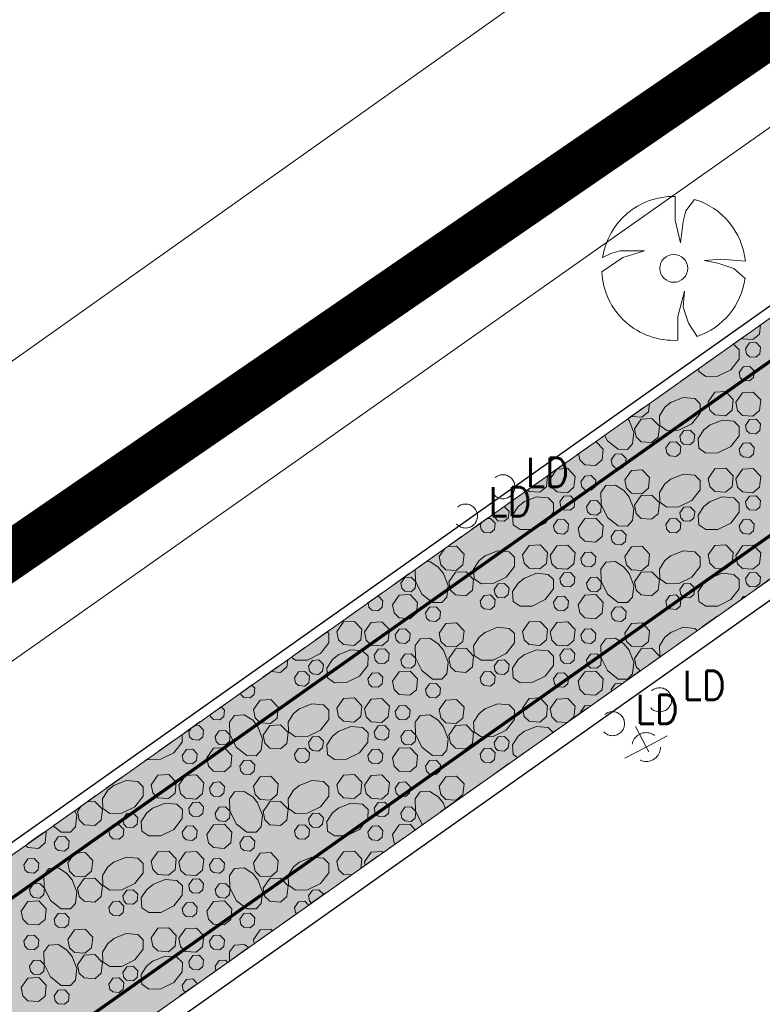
# Model space of a CAD drawing. Header units: metres. Extents: x 148425 to 149111, y 486065 to 486671.
# Tile 57 of 81: x 148748 to 148771, y 486480 to 486511. Entities that reach past the tile are written whole.
import ezdxf

# ---------------------------------------------------------------- set-up
doc = ezdxf.new("R2010")
doc.units = ezdxf.units.M
doc.header["$MEASUREMENT"] = 0
doc.linetypes.add('1-3 (0.10)', pattern=[4, 1, -3])
doc.linetypes.add('DGN Style 2', pattern=[1, 0.6, -0.4])
for name, color, linetype, lineweight in [('BWR-best-situatie', 2, 'Continuous', 13), ('BWR-nieuw-belijning-1-3 streep dik 100', 51, '1-3 (0.10)', 0), ('BWR-verw-drain ø 80', 60, 'drainagew', 30), ('BWR-verw-situatie', 214, 'DGN Style 2', 13), ('TOP-L-topo objecten punt', 7, 'Continuous', 0), ('TOP-L-topo objecten vlak', 7, 'Continuous', 0), ('WVB-alg-onderhoek', 7, 'Continuous', 30), ('WVB-alg-werkgrens', 6, 'Continuous', 53), ('WVB-pen-dik 013', 1, 'Continuous', 0), ('WVB-raster-20%', 254, 'Continuous', 30)]:
    doc.layers.add(name, color=color, linetype=linetype, lineweight=lineweight)
doc.styles.add('Style-STANDARD', font='STANDARD.shx')
doc.styles.add('Style-WORKING', font='WORKING.shx')
doc.linetypes.add('drainagew', pattern='A,2.1,["V",Style-WORKING,S=0.700002,R=0,X=-0.228,Y=-0.367],2.9,-0.32,0.02,-0.32,0.4,-0.32,0.05,-0.32', length=6.75)

# ---------------------------------------------------------------- blocks, each defined once
blk = doc.blocks.new('121_1')
at = {"color": 0, "linetype": 'ByBlock', "lineweight": -2}
blk.add_circle((0, 0), 0.25, dxfattribs=at)
at = {"color": 0, "linetype": 'ByBlock', "lineweight": -2, "style": 'Style-STANDARD'}
blk.add_text('LD', height=0.6, dxfattribs=at).set_placement((0.483, 0))
blk = doc.blocks.new('VMAST')
at = {"layer": 'BWR-verw-situatie'}
for p, q in [((0, 0), (0, 0.497)), ((-0.484, 0), (0.466, 0.001)), ((0, 0), (0, -0.503))]:
    blk.add_line(p, q, dxfattribs=at)
blk.add_circle((0, 0), 0.3, dxfattribs=at)
blk = doc.blocks.new('BBOOM')
at = {"layer": 'BWR-best-situatie'}
for p, q in [((0.016, 0.603), (0.016, 0.9)), ((0.016, 0.804), (0.016, 0.871)), ((0.26, 0.861), (0.15, 0.72)), ((0.15, 0.72), (0.116, 0.586)), ((0.083, 0.318), (0.016, 0.603)), ((0.116, 0.586), (0.083, 0.318)), ((-0.9, -0.042), (-0.637, 0.135)), ((-0.787, 0.185), (-0.89, 0.134)), ((-0.67, 0.217), (-0.787, 0.185)), ((-0.368, 0.218), (-0.67, 0.217)), ((-0.637, 0.135), (-0.368, 0.218)), ((0.384, 0.1), (0.586, 0.117)), ((0.551, 0.067), (0.384, 0.1)), ((0.752, 0), (0.551, 0.067)), ((0.586, 0.117), (0.895, 0.092)), ((0.89, -0.121), (0.752, 0)), ((0.133, -0.283), (0.05, -0.603)), ((0.116, -0.484), (0.133, -0.283)), ((0.184, -0.685), (0.116, -0.484)), ((0.05, -0.603), (0.051, -0.899)), ((0.293, -0.851), (0.184, -0.685))]:
    blk.add_line(p, q, dxfattribs=at)
blk.add_circle((0, 0), 0.174, dxfattribs=at)
for start, end in [(88.9495, 171.4867), (5.8447, 73.1614), (182.6375, 273.2485), (289.0687, 352.197)]:
    blk.add_arc((-0.001, 0), 0.9, start, end, dxfattribs=at)

msp = doc.modelspace()

# ---------------------------------------------------------------- hatches: boundary and pattern name
at = {"layer": 'WVB-raster-20%', "linetype": 'Continuous', "lineweight": 0, "extrusion": (0, 0, -1)}
msp.add_hatch(color=256, dxfattribs=at).paths.add_polyline_path([(-148723.258, 486459.625), (-148646.865, 486405.505), (-148624.391, 486389.62), (-148595.939, 486369.446), (-148586.714, 486362.906), (-148578.585, 486357.139), (-148574.733, 486362.601), (-148582.888, 486368.373), (-148585.308, 486370.084), (-148594.025, 486376.245), (-148619.855, 486394.503), (-148643.007, 486410.889), (-148714.113, 486461.228), (-148776.146, 486505.143), (-148779.979, 486499.688)], flags=0)

# ---------------------------------------------------------------- linework, layer by layer
at = {"layer": 'BWR-nieuw-belijning-1-3 streep dik 100', "color": 7, "const_width": 0.1, "flags": 128}
for points in [[(148785.01, 486510.066), (148583.53, 486367.456)], [(148779.339, 486500.595), (148722.617, 486460.531), (148646.224, 486406.411), (148623.75, 486390.526), (148595.297, 486370.351)]]:
    msp.add_lwpolyline(points, dxfattribs=at)
at = {"layer": 'BWR-verw-drain ø 80', "ltscale": 2.5, "flags": 128}
msp.add_lwpolyline([(148881.706, 486571.055), (148858.77, 486554.809), (148806.123, 486517.537), (148596.266, 486369.117)], dxfattribs=at)
at = {"layer": 'BWR-verw-drain ø 80', "linetype": 'drainagew', "ltscale": 2.5, "flags": 128}
msp.add_lwpolyline([(148591.935, 486375.24), (148606.478, 486385.525), (148659.79, 486423.23), (148687.475, 486442.81), (148740.134, 486480.053), (148771.197, 486502.022), (148807.002, 486527.345), (148824.546, 486539.759), (148843.43, 486553.135)], dxfattribs=at)
at = {"layer": 'BWR-verw-situatie', "flags": 128}
for points in [[(148776.146, 486505.143), (148714.113, 486461.228), (148663.164, 486425.159)], [(148595.939, 486369.446), (148624.391, 486389.62), (148646.865, 486405.505), (148723.258, 486459.625), (148779.979, 486499.688)]]:
    msp.add_lwpolyline(points, dxfattribs=at)
at = {"layer": 'TOP-L-topo objecten vlak', "color": 7, "linetype": 'Continuous', "lineweight": 0, "flags": 128}
for points in [[(148808.272, 486543.416), (148781.696, 486524.539), (148740.065, 486495.026), (148695.93, 486463.726), (148688.987, 486458.204), (148678.78, 486451.696), (148659.567, 486437.881), (148652.232, 486434.847), (148640.339, 486430.207), (148639.211, 486429.699), (148638.14, 486429.079), (148637.138, 486428.355), (148636.265, 486427.653), (148629.458, 486422.182), (148606.778, 486406.455), (148606.453, 486406.208), (148606.15, 486405.935), (148605.871, 486405.637), (148605.619, 486405.316), (148605.394, 486404.975), (148605.2, 486404.616), (148605.036, 486404.242), (148604.732, 486403.457), (148602.223, 486396.973)], [(148561.572, 486359.011), (148606.959, 486391.275), (148607.131, 486391.41), (148607.29, 486391.56), (148607.434, 486391.725), (148607.561, 486391.903), (148607.671, 486392.092), (148607.763, 486392.29), (148608.4, 486393.852), (148611.373, 486401.149), (148636.681, 486419.076), (148642.66, 486423.588), (148663.562, 486431.459), (148707.941, 486463.068), (148772.716, 486508.666), (148817.273, 486540.292)]]:
    msp.add_lwpolyline(points, dxfattribs=at)
at = {"layer": 'WVB-alg-onderhoek', "lineweight": 40, "ltscale": 500}
msp.add_3dface([(148601.941, 486074.385), (149104.348, 486429.086), (148938.821, 486663.542), (148436.414, 486308.842)], dxfattribs=at)
at = {"layer": 'WVB-alg-werkgrens', "linetype": 'Continuous', "ltscale": 2.5, "const_width": 1.5, "flags": 128}
msp.add_lwpolyline([(148933.417, 486497.811), (148874.414, 486581.384), (148538.89, 486351.023), (148526.845, 486327.911), (148530.985, 486325.229), (148531.106, 486326.817), (148532.707, 486327.686), (148532.626, 486326.155), (148530.985, 486325.229), (148539.247, 486319.878), (148535.438, 486309.432), (148532.522, 486299.181), (148531.73, 486286.904), (148532.07, 486275.415), (148533.054, 486268.785), (148534.125, 486264.381), (148536.125, 486258.311), (148550.85, 486226.663)], close=True, dxfattribs=at)
at = {"layer": 'WVB-pen-dik 013'}
for p, q in [((148766.654, 486498.423), (148766.691, 486498.375)), ((148762.039, 486495.12), (148762.09, 486495.192)), ((148760.754, 486494.123), (148760.932, 486494.373)), ((148766.143, 486489.915), (148766.134, 486489.965)), ((148765.19, 486489.243), (148765.184, 486489.278)), ((148752.929, 486488.648), (148753.007, 486488.762)), ((148760.879, 486486.43), (148760.952, 486486.249)), ((148749.454, 486486.153), (148749.584, 486486.339)), ((148758.446, 486484.479), (148758.424, 486484.588)), ((148754.978, 486482.029), (148754.951, 486482.16)), ((148753.78, 486481.183), (148753.754, 486481.323))]:
    msp.add_line(p, q, dxfattribs=at)
at = {"layer": 'WVB-pen-dik 013', "flags": 128}
for points in [[(148770.804, 486501.361), (148770.774, 486501.073), (148770.566, 486500.9), (148770.236, 486500.923), (148770.215, 486500.944)], [(148769.934, 486500.746), (148769.966, 486500.743), (148770.139, 486500.578), (148770.131, 486500.288), (148769.871, 486499.953), (148769.469, 486499.753), (148769.089, 486499.748), (148768.874, 486499.898), (148768.868, 486499.991)], [(148770.336, 486500.61), (148770.461, 486500.793), (148770.664, 486500.803), (148770.804, 486500.658), (148770.781, 486500.453), (148770.656, 486500.35), (148770.459, 486500.365), (148770.364, 486500.455), (148770.336, 486500.61)], [(148770.136, 486499.87), (148770.264, 486500.05), (148770.464, 486500.063), (148770.604, 486499.918), (148770.581, 486499.713), (148770.459, 486499.608), (148770.259, 486499.625), (148770.166, 486499.715), (148770.136, 486499.87)], [(148767.994, 486498.93), (148768.386, 486499.088), (148768.749, 486499.055), (148768.919, 486498.89), (148768.914, 486498.598), (148768.651, 486498.265), (148768.249, 486498.065), (148767.871, 486498.058), (148767.656, 486498.21), (148767.639, 486498.513), (148767.811, 486498.783), (148768.011, 486498.94)], [(148769.166, 486498.955), (148769.376, 486499.255), (148769.714, 486499.273), (148769.944, 486499.03), (148769.911, 486498.693), (148769.704, 486498.52), (148769.371, 486498.545), (148769.216, 486498.698), (148769.166, 486498.955)], [(148770.029, 486498.943), (148770.241, 486499.24), (148770.576, 486499.26), (148770.809, 486499.018), (148770.774, 486498.68), (148770.566, 486498.508), (148770.236, 486498.53), (148770.081, 486498.683), (148770.029, 486498.943)], [(148767.328, 486498.9), (148767.301, 486498.645), (148767.094, 486498.473), (148766.764, 486498.495), (148766.76, 486498.499)], [(148766.681, 486498.393), (148766.839, 486498), (148766.804, 486497.638), (148766.644, 486497.468), (148766.351, 486497.473), (148766.019, 486497.735), (148765.93, 486497.911)], [(148766.861, 486498.115), (148767.071, 486498.415), (148767.406, 486498.433), (148767.639, 486498.19), (148767.606, 486497.853), (148767.399, 486497.68), (148767.066, 486497.705), (148766.911, 486497.858), (148766.861, 486498.115)], [(148769.211, 486498.225), (148769.606, 486498.383), (148769.966, 486498.35), (148770.139, 486498.185), (148770.131, 486497.895), (148769.871, 486497.56), (148769.469, 486497.36), (148769.089, 486497.355), (148768.874, 486497.505), (148768.856, 486497.81), (148769.031, 486498.078), (148769.229, 486498.235)], [(148770.336, 486498.218), (148770.461, 486498.4), (148770.664, 486498.41), (148770.804, 486498.265), (148770.781, 486498.06), (148770.656, 486497.958), (148770.459, 486497.973), (148770.364, 486498.063), (148770.336, 486498.218)], [(148768.276, 486497.878), (148768.404, 486498.055), (148768.604, 486498.068), (148768.744, 486497.923), (148768.721, 486497.718), (148768.596, 486497.615), (148768.399, 486497.63), (148768.306, 486497.72), (148768.276, 486497.878)], [(148765.654, 486497.715), (148765.881, 486497.475), (148765.849, 486497.138), (148765.641, 486496.965), (148765.309, 486496.99), (148765.154, 486497.143), (148765.116, 486497.335)], [(148767.841, 486497.513), (148767.969, 486497.693), (148768.169, 486497.705), (148768.306, 486497.558), (148768.286, 486497.355), (148768.164, 486497.25), (148767.964, 486497.268), (148767.871, 486497.358), (148767.841, 486497.513)], [(148770.136, 486497.478), (148770.264, 486497.658), (148770.464, 486497.67), (148770.604, 486497.525), (148770.581, 486497.32), (148770.459, 486497.215), (148770.259, 486497.233), (148770.166, 486497.323), (148770.136, 486497.478)], [(148766.134, 486497.143), (148766.261, 486497.323), (148766.461, 486497.333), (148766.601, 486497.188), (148766.581, 486496.985), (148766.456, 486496.88), (148766.259, 486496.895), (148766.164, 486496.985), (148766.134, 486497.143)], [(148764.226, 486496.55), (148764.439, 486496.848), (148764.774, 486496.868), (148765.006, 486496.625), (148764.971, 486496.288), (148764.764, 486496.115), (148764.434, 486496.138), (148764.279, 486496.29), (148764.226, 486496.55)], [(148766.556, 486496.515), (148766.769, 486496.813), (148767.104, 486496.833), (148767.336, 486496.59), (148767.301, 486496.253), (148767.094, 486496.08), (148766.764, 486496.103), (148766.609, 486496.255), (148766.556, 486496.515)], [(148769.166, 486496.563), (148769.376, 486496.863), (148769.714, 486496.88), (148769.944, 486496.638), (148769.911, 486496.3), (148769.704, 486496.128), (148769.371, 486496.153), (148769.216, 486496.305), (148769.166, 486496.563)], [(148770.029, 486496.55), (148770.241, 486496.848), (148770.576, 486496.868), (148770.809, 486496.625), (148770.774, 486496.288), (148770.566, 486496.115), (148770.236, 486496.138), (148770.081, 486496.29), (148770.029, 486496.55)], [(148764.137, 486496.642), (148764.141, 486496.638), (148764.109, 486496.3), (148763.901, 486496.128), (148763.569, 486496.153), (148763.518, 486496.203)], [(148765.184, 486496.455), (148765.311, 486496.635), (148765.511, 486496.648), (148765.651, 486496.503), (148765.629, 486496.298), (148765.506, 486496.193), (148765.306, 486496.21), (148765.214, 486496.3), (148765.184, 486496.455)], [(148767.994, 486496.538), (148768.386, 486496.695), (148768.749, 486496.663), (148768.919, 486496.498), (148768.914, 486496.205), (148768.651, 486495.873), (148768.249, 486495.673), (148767.871, 486495.665), (148767.656, 486495.818), (148767.639, 486496.12), (148767.811, 486496.39), (148768.011, 486496.548)], [(148766.681, 486496), (148766.839, 486495.608), (148766.804, 486495.245), (148766.644, 486495.075), (148766.351, 486495.08), (148766.019, 486495.343), (148765.816, 486495.745), (148765.811, 486496.123), (148765.964, 486496.338), (148766.264, 486496.355), (148766.534, 486496.183), (148766.691, 486495.983)], [(148763.409, 486495.833), (148763.804, 486495.99), (148764.164, 486495.958), (148764.336, 486495.793), (148764.329, 486495.503), (148764.069, 486495.168), (148763.666, 486494.968), (148763.286, 486494.963), (148763.071, 486495.113), (148763.054, 486495.418), (148763.229, 486495.685), (148763.426, 486495.843)], [(148764.534, 486495.825), (148764.659, 486496.008), (148764.861, 486496.018), (148765.001, 486495.873), (148764.979, 486495.668), (148764.854, 486495.565), (148764.656, 486495.58), (148764.561, 486495.67), (148764.534, 486495.825)], [(148766.861, 486495.723), (148767.071, 486496.023), (148767.406, 486496.04), (148767.639, 486495.798), (148767.606, 486495.46), (148767.399, 486495.288), (148767.066, 486495.313), (148766.911, 486495.465), (148766.861, 486495.723)], [(148769.211, 486495.833), (148769.606, 486495.99), (148769.966, 486495.958), (148770.139, 486495.793), (148770.131, 486495.503), (148769.871, 486495.168), (148769.469, 486494.968), (148769.089, 486494.963), (148768.874, 486495.113), (148768.856, 486495.418), (148769.031, 486495.685), (148769.229, 486495.843)], [(148770.336, 486495.825), (148770.461, 486496.008), (148770.664, 486496.018), (148770.804, 486495.873), (148770.781, 486495.668), (148770.656, 486495.565), (148770.459, 486495.58), (148770.364, 486495.67), (148770.336, 486495.825)], [(148762.769, 486495.673), (148762.801, 486495.675), (148762.941, 486495.53), (148762.919, 486495.325), (148762.794, 486495.223), (148762.596, 486495.238), (148762.504, 486495.328), (148762.477, 486495.466)], [(148765.359, 486495.678), (148765.486, 486495.858), (148765.686, 486495.868), (148765.826, 486495.723), (148765.806, 486495.52), (148765.681, 486495.415), (148765.484, 486495.43), (148765.389, 486495.52), (148765.359, 486495.678)], [(148768.276, 486495.485), (148768.404, 486495.663), (148768.604, 486495.675), (148768.744, 486495.53), (148768.721, 486495.325), (148768.596, 486495.223), (148768.399, 486495.238), (148768.306, 486495.328), (148768.276, 486495.485)], [(148762.25, 486495.305), (148762.366, 486495.313), (148762.504, 486495.165), (148762.484, 486494.963), (148762.361, 486494.858), (148762.161, 486494.875), (148762.069, 486494.965), (148762.039, 486495.12)], [(148765.104, 486495.008), (148765.314, 486495.308), (148765.651, 486495.325), (148765.881, 486495.083), (148765.849, 486494.745), (148765.641, 486494.573), (148765.309, 486494.598), (148765.154, 486494.75), (148765.104, 486495.008)], [(148767.841, 486495.12), (148767.969, 486495.3), (148768.169, 486495.313), (148768.306, 486495.165), (148768.286, 486494.963), (148768.164, 486494.858), (148767.964, 486494.875), (148767.871, 486494.965), (148767.841, 486495.12)], [(148764.334, 486495.085), (148764.461, 486495.265), (148764.661, 486495.278), (148764.801, 486495.133), (148764.779, 486494.928), (148764.656, 486494.823), (148764.456, 486494.84), (148764.364, 486494.93), (148764.334, 486495.085)], [(148770.136, 486495.085), (148770.264, 486495.265), (148770.464, 486495.278), (148770.604, 486495.133), (148770.581, 486494.928), (148770.459, 486494.823), (148770.259, 486494.84), (148770.166, 486494.93), (148770.136, 486495.085)], [(148766.134, 486494.75), (148766.261, 486494.93), (148766.461, 486494.94), (148766.601, 486494.795), (148766.581, 486494.593), (148766.456, 486494.488), (148766.259, 486494.503), (148766.164, 486494.593), (148766.134, 486494.75)], [(148761.002, 486494.422), (148761.301, 486494.44), (148761.534, 486494.198), (148761.499, 486493.86), (148761.291, 486493.688), (148760.961, 486493.71), (148760.806, 486493.863), (148760.754, 486494.123)], [(148763.364, 486494.17), (148763.574, 486494.47), (148763.911, 486494.488), (148764.141, 486494.245), (148764.109, 486493.908), (148763.901, 486493.735), (148763.569, 486493.76), (148763.414, 486493.913), (148763.364, 486494.17)], [(148764.226, 486494.158), (148764.439, 486494.455), (148764.774, 486494.475), (148765.006, 486494.233), (148764.971, 486493.895), (148764.764, 486493.723), (148764.434, 486493.745), (148764.279, 486493.898), (148764.226, 486494.158)], [(148766.556, 486494.123), (148766.769, 486494.42), (148767.104, 486494.44), (148767.336, 486494.198), (148767.301, 486493.86), (148767.094, 486493.688), (148766.764, 486493.71), (148766.609, 486493.863), (148766.556, 486494.123)], [(148769.166, 486494.17), (148769.376, 486494.47), (148769.714, 486494.488), (148769.944, 486494.245), (148769.911, 486493.908), (148769.704, 486493.735), (148769.371, 486493.76), (148769.216, 486493.913), (148769.166, 486494.17)], [(148770.029, 486494.158), (148770.241, 486494.455), (148770.576, 486494.475), (148770.809, 486494.233), (148770.774, 486493.895), (148770.566, 486493.723), (148770.236, 486493.745), (148770.081, 486493.898), (148770.029, 486494.158)], [(148762.191, 486494.145), (148762.584, 486494.303), (148762.946, 486494.27), (148763.116, 486494.105), (148763.111, 486493.813), (148762.849, 486493.48), (148762.446, 486493.28), (148762.069, 486493.273), (148761.854, 486493.425), (148761.836, 486493.728), (148762.009, 486493.998), (148762.209, 486494.155)], [(148765.184, 486494.063), (148765.311, 486494.243), (148765.511, 486494.255), (148765.651, 486494.11), (148765.629, 486493.905), (148765.506, 486493.8), (148765.306, 486493.818), (148765.214, 486493.908), (148765.184, 486494.063)], [(148767.994, 486494.145), (148768.386, 486494.303), (148768.749, 486494.27), (148768.919, 486494.105), (148768.914, 486493.813), (148768.651, 486493.48), (148768.249, 486493.28), (148767.871, 486493.273), (148767.656, 486493.425), (148767.639, 486493.728), (148767.811, 486493.998), (148768.011, 486494.155)], [(148760.343, 486493.956), (148760.461, 486493.963), (148760.731, 486493.79), (148760.889, 486493.59)], [(148766.681, 486493.608), (148766.839, 486493.215), (148766.804, 486492.853), (148766.644, 486492.683), (148766.351, 486492.688), (148766.019, 486492.95), (148765.816, 486493.353), (148765.811, 486493.73), (148765.964, 486493.945), (148766.264, 486493.963), (148766.534, 486493.79), (148766.691, 486493.59)], [(148759.556, 486493.285), (148759.684, 486493.465), (148759.884, 486493.475), (148760.024, 486493.33), (148760.004, 486493.128), (148759.879, 486493.023), (148759.681, 486493.038), (148759.586, 486493.128), (148759.556, 486493.285)], [(148760.879, 486493.608), (148761.036, 486493.215), (148761.001, 486492.853), (148760.841, 486492.683), (148760.549, 486492.688), (148760.216, 486492.95), (148760.014, 486493.353), (148760.009, 486493.719)], [(148761.059, 486493.33), (148761.269, 486493.63), (148761.604, 486493.648), (148761.836, 486493.405), (148761.804, 486493.068), (148761.596, 486492.895), (148761.264, 486492.92), (148761.109, 486493.073), (148761.059, 486493.33)], [(148763.409, 486493.44), (148763.804, 486493.598), (148764.164, 486493.565), (148764.336, 486493.4), (148764.329, 486493.11), (148764.069, 486492.775), (148763.666, 486492.575), (148763.286, 486492.57), (148763.071, 486492.72), (148763.054, 486493.025), (148763.229, 486493.293), (148763.426, 486493.45)], [(148764.534, 486493.433), (148764.659, 486493.615), (148764.861, 486493.625), (148765.001, 486493.48), (148764.979, 486493.275), (148764.854, 486493.173), (148764.656, 486493.188), (148764.561, 486493.278), (148764.534, 486493.433)], [(148765.359, 486493.285), (148765.486, 486493.465), (148765.686, 486493.475), (148765.826, 486493.33), (148765.806, 486493.128), (148765.681, 486493.023), (148765.484, 486493.038), (148765.389, 486493.128), (148765.359, 486493.285)], [(148766.861, 486493.33), (148767.071, 486493.63), (148767.406, 486493.648), (148767.639, 486493.405), (148767.606, 486493.068), (148767.399, 486492.895), (148767.066, 486492.92), (148766.911, 486493.073), (148766.861, 486493.33)], [(148769.211, 486493.44), (148769.606, 486493.598), (148769.966, 486493.565), (148770.139, 486493.4), (148770.131, 486493.11), (148769.871, 486492.775), (148769.469, 486492.575), (148769.089, 486492.57), (148768.874, 486492.72), (148768.856, 486493.025), (148769.031, 486493.293), (148769.229, 486493.45)], [(148770.336, 486493.433), (148770.461, 486493.615), (148770.664, 486493.625), (148770.804, 486493.48), (148770.781, 486493.275), (148770.656, 486493.173), (148770.459, 486493.188), (148770.364, 486493.278), (148770.336, 486493.433)], [(148762.474, 486493.093), (148762.601, 486493.27), (148762.801, 486493.283), (148762.941, 486493.138), (148762.919, 486492.933), (148762.794, 486492.83), (148762.596, 486492.845), (148762.504, 486492.935), (148762.474, 486493.093)], [(148768.276, 486493.093), (148768.404, 486493.27), (148768.604, 486493.283), (148768.744, 486493.138), (148768.721, 486492.933), (148768.596, 486492.83), (148768.399, 486492.845), (148768.306, 486492.935), (148768.276, 486493.093)], [(148758.828, 486492.883), (148758.859, 486492.885), (148758.999, 486492.74), (148758.976, 486492.535), (148758.854, 486492.43), (148758.654, 486492.448), (148758.561, 486492.538), (148758.535, 486492.675)], [(148759.301, 486492.615), (148759.511, 486492.915), (148759.849, 486492.933), (148760.079, 486492.69), (148760.046, 486492.353), (148759.839, 486492.18), (148759.506, 486492.205), (148759.351, 486492.358), (148759.301, 486492.615)], [(148762.039, 486492.728), (148762.166, 486492.908), (148762.366, 486492.92), (148762.504, 486492.773), (148762.484, 486492.57), (148762.361, 486492.465), (148762.161, 486492.483), (148762.069, 486492.573), (148762.039, 486492.728)], [(148764.334, 486492.693), (148764.461, 486492.873), (148764.661, 486492.885), (148764.801, 486492.74), (148764.779, 486492.535), (148764.656, 486492.43), (148764.456, 486492.448), (148764.364, 486492.538), (148764.334, 486492.693)], [(148765.104, 486492.615), (148765.314, 486492.915), (148765.651, 486492.933), (148765.881, 486492.69), (148765.849, 486492.353), (148765.641, 486492.18), (148765.309, 486492.205), (148765.154, 486492.358), (148765.104, 486492.615)], [(148767.841, 486492.728), (148767.969, 486492.908), (148768.169, 486492.92), (148768.306, 486492.773), (148768.286, 486492.57), (148768.164, 486492.465), (148767.964, 486492.483), (148767.871, 486492.573), (148767.841, 486492.728)], [(148770.197, 486492.779), (148770.264, 486492.873), (148770.336, 486492.877)], [(148760.331, 486492.358), (148760.459, 486492.538), (148760.659, 486492.548), (148760.799, 486492.403), (148760.779, 486492.2), (148760.654, 486492.095), (148760.456, 486492.11), (148760.361, 486492.2), (148760.331, 486492.358)], [(148766.134, 486492.358), (148766.261, 486492.538), (148766.461, 486492.548), (148766.601, 486492.403), (148766.581, 486492.2), (148766.456, 486492.095), (148766.259, 486492.11), (148766.164, 486492.2), (148766.134, 486492.358)], [(148757.561, 486491.778), (148757.771, 486492.078), (148758.109, 486492.095), (148758.339, 486491.853), (148758.306, 486491.515), (148758.099, 486491.343), (148757.766, 486491.368), (148757.611, 486491.52), (148757.561, 486491.778)], [(148758.424, 486491.765), (148758.636, 486492.063), (148758.971, 486492.083), (148759.204, 486491.84), (148759.169, 486491.503), (148758.961, 486491.33), (148758.631, 486491.353), (148758.476, 486491.505), (148758.424, 486491.765)], [(148760.754, 486491.73), (148760.966, 486492.028), (148761.301, 486492.048), (148761.534, 486491.805), (148761.499, 486491.468), (148761.291, 486491.295), (148760.961, 486491.318), (148760.806, 486491.47), (148760.754, 486491.73)], [(148762.191, 486491.753), (148762.584, 486491.91), (148762.946, 486491.878), (148763.116, 486491.713), (148763.111, 486491.42), (148762.849, 486491.088), (148762.446, 486490.888), (148762.069, 486490.88), (148761.854, 486491.033), (148761.836, 486491.335), (148762.009, 486491.605), (148762.209, 486491.763)], [(148763.364, 486491.778), (148763.574, 486492.078), (148763.911, 486492.095), (148764.141, 486491.853), (148764.109, 486491.515), (148763.901, 486491.343), (148763.569, 486491.368), (148763.414, 486491.52), (148763.364, 486491.778)], [(148764.226, 486491.765), (148764.439, 486492.063), (148764.774, 486492.083), (148765.006, 486491.84), (148764.971, 486491.503), (148764.764, 486491.33), (148764.434, 486491.353), (148764.279, 486491.505), (148764.226, 486491.765)], [(148766.556, 486491.73), (148766.769, 486492.028), (148767.104, 486492.048), (148767.336, 486491.805), (148767.301, 486491.468), (148767.094, 486491.295), (148766.764, 486491.318), (148766.609, 486491.47), (148766.556, 486491.73)], [(148767.994, 486491.753), (148768.386, 486491.91), (148768.749, 486491.878), (148768.821, 486491.807)], [(148757.255, 486491.77), (148757.314, 486491.713), (148757.309, 486491.42), (148757.046, 486491.088), (148756.644, 486490.888), (148756.266, 486490.88), (148756.133, 486490.975)], [(148759.381, 486491.67), (148759.509, 486491.85), (148759.709, 486491.863), (148759.849, 486491.718), (148759.826, 486491.513), (148759.704, 486491.408), (148759.504, 486491.425), (148759.411, 486491.515), (148759.381, 486491.67)], [(148765.184, 486491.67), (148765.311, 486491.85), (148765.511, 486491.863), (148765.651, 486491.718), (148765.629, 486491.513), (148765.506, 486491.408), (148765.306, 486491.425), (148765.214, 486491.515), (148765.184, 486491.67)], [(148767.69, 486491.008), (148767.656, 486491.033), (148767.639, 486491.335), (148767.811, 486491.605), (148768.011, 486491.763)], [(148760.879, 486491.215), (148761.036, 486490.823), (148761.001, 486490.46), (148760.841, 486490.29), (148760.549, 486490.295), (148760.216, 486490.558), (148760.014, 486490.96), (148760.009, 486491.338), (148760.161, 486491.553), (148760.461, 486491.57), (148760.731, 486491.398), (148760.889, 486491.198)], [(148766.681, 486491.215), (148766.839, 486490.823), (148766.804, 486490.46), (148766.644, 486490.29), (148766.351, 486490.295), (148766.019, 486490.558), (148765.816, 486490.96), (148765.811, 486491.338), (148765.964, 486491.553), (148766.264, 486491.57), (148766.534, 486491.398), (148766.691, 486491.198)], [(148757.606, 486491.048), (148758.001, 486491.205), (148758.361, 486491.173), (148758.534, 486491.008), (148758.526, 486490.718), (148758.266, 486490.383), (148757.864, 486490.183), (148757.484, 486490.178), (148757.269, 486490.328), (148757.251, 486490.633), (148757.426, 486490.9), (148757.624, 486491.058)], [(148758.731, 486491.04), (148758.856, 486491.223), (148759.059, 486491.233), (148759.199, 486491.088), (148759.176, 486490.883), (148759.051, 486490.78), (148758.854, 486490.795), (148758.759, 486490.885), (148758.731, 486491.04)], [(148759.556, 486490.893), (148759.684, 486491.073), (148759.884, 486491.083), (148760.024, 486490.938), (148760.004, 486490.735), (148759.879, 486490.63), (148759.681, 486490.645), (148759.586, 486490.735), (148759.556, 486490.893)], [(148761.059, 486490.938), (148761.269, 486491.238), (148761.604, 486491.255), (148761.836, 486491.013), (148761.804, 486490.675), (148761.596, 486490.503), (148761.264, 486490.528), (148761.109, 486490.68), (148761.059, 486490.938)], [(148763.409, 486491.048), (148763.804, 486491.205), (148764.164, 486491.173), (148764.336, 486491.008), (148764.329, 486490.718), (148764.069, 486490.383), (148763.666, 486490.183), (148763.286, 486490.178), (148763.071, 486490.328), (148763.054, 486490.633), (148763.229, 486490.9), (148763.426, 486491.058)], [(148764.534, 486491.04), (148764.659, 486491.223), (148764.861, 486491.233), (148765.001, 486491.088), (148764.979, 486490.883), (148764.854, 486490.78), (148764.656, 486490.795), (148764.561, 486490.885), (148764.534, 486491.04)], [(148765.359, 486490.893), (148765.486, 486491.073), (148765.686, 486491.083), (148765.826, 486490.938), (148765.806, 486490.735), (148765.681, 486490.63), (148765.484, 486490.645), (148765.389, 486490.735), (148765.359, 486490.893)], [(148766.861, 486490.938), (148767.071, 486491.238), (148767.406, 486491.255), (148767.639, 486491.013), (148767.634, 486490.969)], [(148756.023, 486490.897), (148756.001, 486490.675), (148755.794, 486490.503), (148755.497, 486490.525)], [(148756.671, 486490.7), (148756.799, 486490.878), (148756.999, 486490.89), (148757.139, 486490.745), (148757.116, 486490.54), (148756.991, 486490.438), (148756.794, 486490.453), (148756.701, 486490.543), (148756.671, 486490.7)], [(148762.474, 486490.7), (148762.601, 486490.878), (148762.801, 486490.89), (148762.941, 486490.745), (148762.919, 486490.54), (148762.794, 486490.438), (148762.596, 486490.453), (148762.504, 486490.543), (148762.474, 486490.7)], [(148767.043, 486490.551), (148766.911, 486490.68), (148766.861, 486490.938)], [(148756.236, 486490.335), (148756.364, 486490.515), (148756.564, 486490.528), (148756.701, 486490.38), (148756.681, 486490.178), (148756.559, 486490.073), (148756.359, 486490.09), (148756.266, 486490.18), (148756.236, 486490.335)], [(148758.531, 486490.3), (148758.659, 486490.48), (148758.859, 486490.493), (148758.999, 486490.348), (148758.976, 486490.143), (148758.854, 486490.038), (148758.654, 486490.055), (148758.561, 486490.145), (148758.531, 486490.3)], [(148759.301, 486490.223), (148759.511, 486490.523), (148759.849, 486490.54), (148760.079, 486490.298), (148760.046, 486489.96), (148759.839, 486489.788), (148759.506, 486489.813), (148759.351, 486489.965), (148759.301, 486490.223)], [(148762.039, 486490.335), (148762.166, 486490.515), (148762.366, 486490.528), (148762.504, 486490.38), (148762.484, 486490.178), (148762.361, 486490.073), (148762.161, 486490.09), (148762.069, 486490.18), (148762.039, 486490.335)], [(148764.334, 486490.3), (148764.461, 486490.48), (148764.661, 486490.493), (148764.801, 486490.348), (148764.779, 486490.143), (148764.656, 486490.038), (148764.456, 486490.055), (148764.364, 486490.145), (148764.334, 486490.3)], [(148765.104, 486490.223), (148765.314, 486490.523), (148765.651, 486490.54), (148765.881, 486490.298), (148765.849, 486489.96), (148765.641, 486489.788), (148765.309, 486489.813), (148765.154, 486489.965), (148765.104, 486490.223)], [(148754.904, 486490.105), (148754.996, 486490.01), (148754.976, 486489.808), (148754.851, 486489.703), (148754.654, 486489.718), (148754.559, 486489.808), (148754.55, 486489.854)], [(148760.331, 486489.965), (148760.459, 486490.145), (148760.659, 486490.155), (148760.799, 486490.01), (148760.779, 486489.808), (148760.654, 486489.703), (148760.456, 486489.718), (148760.361, 486489.808), (148760.331, 486489.965)], [(148766.134, 486489.965), (148766.261, 486490.145), (148766.461, 486490.155), (148766.47, 486490.146)], [(148754.951, 486489.338), (148755.164, 486489.635), (148755.499, 486489.655), (148755.731, 486489.413), (148755.696, 486489.075), (148755.489, 486488.903), (148755.159, 486488.925), (148755.004, 486489.078), (148754.951, 486489.338)], [(148756.389, 486489.36), (148756.781, 486489.518), (148757.144, 486489.485), (148757.314, 486489.32), (148757.309, 486489.028), (148757.046, 486488.695), (148756.644, 486488.495), (148756.266, 486488.488), (148756.051, 486488.64), (148756.034, 486488.943), (148756.206, 486489.213), (148756.406, 486489.37)], [(148757.561, 486489.385), (148757.771, 486489.685), (148758.109, 486489.703), (148758.339, 486489.46), (148758.306, 486489.123), (148758.099, 486488.95), (148757.766, 486488.975), (148757.611, 486489.128), (148757.561, 486489.385)], [(148758.424, 486489.373), (148758.636, 486489.67), (148758.971, 486489.69), (148759.204, 486489.448), (148759.169, 486489.11), (148758.961, 486488.938), (148758.631, 486488.96), (148758.476, 486489.113), (148758.424, 486489.373)], [(148759.381, 486489.278), (148759.509, 486489.458), (148759.709, 486489.47), (148759.849, 486489.325), (148759.826, 486489.12), (148759.704, 486489.015), (148759.504, 486489.033), (148759.411, 486489.123), (148759.381, 486489.278)], [(148760.754, 486489.338), (148760.966, 486489.635), (148761.301, 486489.655), (148761.534, 486489.413), (148761.499, 486489.075), (148761.291, 486488.903), (148760.961, 486488.925), (148760.806, 486489.078), (148760.754, 486489.338)], [(148762.191, 486489.36), (148762.584, 486489.518), (148762.946, 486489.485), (148763.116, 486489.32), (148763.111, 486489.028), (148762.849, 486488.695), (148762.446, 486488.495), (148762.069, 486488.488), (148761.854, 486488.64), (148761.836, 486488.943), (148762.009, 486489.213), (148762.209, 486489.37)], [(148763.364, 486489.385), (148763.574, 486489.685), (148763.911, 486489.703), (148764.141, 486489.46), (148764.109, 486489.123), (148763.901, 486488.95), (148763.569, 486488.975), (148763.414, 486489.128), (148763.364, 486489.385)], [(148764.226, 486489.373), (148764.439, 486489.67), (148764.774, 486489.69), (148765.006, 486489.448), (148764.971, 486489.11), (148764.792, 486488.961)], [(148765.184, 486489.278), (148765.311, 486489.458), (148765.511, 486489.47), (148765.512, 486489.47)], [(148753.947, 486489.428), (148754.046, 486489.325), (148754.024, 486489.12), (148753.901, 486489.015), (148753.701, 486489.033), (148753.609, 486489.123), (148753.598, 486489.18)], [(148755.076, 486488.823), (148755.234, 486488.43), (148755.199, 486488.068), (148755.039, 486487.898), (148754.746, 486487.903), (148754.414, 486488.165), (148754.211, 486488.568), (148754.206, 486488.945), (148754.359, 486489.16), (148754.659, 486489.178), (148754.929, 486489.005), (148755.086, 486488.805)], [(148760.879, 486488.823), (148761.036, 486488.43), (148761.001, 486488.068), (148760.841, 486487.898), (148760.549, 486487.903), (148760.216, 486488.165), (148760.014, 486488.568), (148760.009, 486488.945), (148760.161, 486489.16), (148760.461, 486489.178), (148760.731, 486489.005), (148760.889, 486488.805)], [(148764.759, 486488.938), (148764.434, 486488.96), (148764.279, 486489.113), (148764.226, 486489.373)], [(148753.107, 486488.833), (148753.256, 486488.84), (148753.396, 486488.695), (148753.374, 486488.49), (148753.249, 486488.388), (148753.051, 486488.403), (148752.956, 486488.493), (148752.929, 486488.648)], [(148755.256, 486488.545), (148755.466, 486488.845), (148755.801, 486488.863), (148756.034, 486488.62), (148756.001, 486488.283), (148755.794, 486488.11), (148755.461, 486488.135), (148755.306, 486488.288), (148755.256, 486488.545)], [(148758.731, 486488.648), (148758.856, 486488.83), (148759.059, 486488.84), (148759.199, 486488.695), (148759.176, 486488.49), (148759.051, 486488.388), (148758.854, 486488.403), (148758.759, 486488.493), (148758.731, 486488.648)], [(148761.059, 486488.545), (148761.269, 486488.845), (148761.604, 486488.863), (148761.836, 486488.62), (148761.804, 486488.283), (148761.596, 486488.11), (148761.264, 486488.135), (148761.109, 486488.288), (148761.059, 486488.545)], [(148752.73, 486488.566), (148752.724, 486488.325), (148752.464, 486487.99), (148752.061, 486487.79), (148751.681, 486487.785), (148751.654, 486487.804)], [(148753.754, 486488.5), (148753.881, 486488.68), (148754.081, 486488.69), (148754.221, 486488.545), (148754.201, 486488.343), (148754.076, 486488.238), (148753.879, 486488.253), (148753.784, 486488.343), (148753.754, 486488.5)], [(148757.606, 486488.655), (148758.001, 486488.813), (148758.361, 486488.78), (148758.534, 486488.615), (148758.526, 486488.325), (148758.266, 486487.99), (148757.864, 486487.79), (148757.484, 486487.785), (148757.269, 486487.935), (148757.251, 486488.24), (148757.426, 486488.508), (148757.624, 486488.665)], [(148759.556, 486488.5), (148759.684, 486488.68), (148759.884, 486488.69), (148760.024, 486488.545), (148760.004, 486488.343), (148759.879, 486488.238), (148759.681, 486488.253), (148759.586, 486488.343), (148759.556, 486488.5)], [(148763.206, 486487.841), (148763.071, 486487.935), (148763.054, 486488.24), (148763.229, 486488.508), (148763.426, 486488.665)], [(148763.409, 486488.655), (148763.804, 486488.813), (148764.164, 486488.78), (148764.322, 486488.629)], [(148756.671, 486488.308), (148756.799, 486488.485), (148756.999, 486488.498), (148757.139, 486488.353), (148757.116, 486488.148), (148756.991, 486488.045), (148756.794, 486488.06), (148756.701, 486488.15), (148756.671, 486488.308)], [(148762.474, 486488.308), (148762.601, 486488.485), (148762.801, 486488.498), (148762.941, 486488.353), (148762.919, 486488.148), (148762.794, 486488.045), (148762.596, 486488.06), (148762.504, 486488.15), (148762.474, 486488.308)], [(148752.729, 486487.908), (148752.856, 486488.088), (148753.056, 486488.1), (148753.196, 486487.955), (148753.174, 486487.75), (148753.051, 486487.645), (148752.851, 486487.663), (148752.759, 486487.753), (148752.729, 486487.908)], [(148753.499, 486487.83), (148753.709, 486488.13), (148754.046, 486488.148), (148754.276, 486487.905), (148754.244, 486487.568), (148754.036, 486487.395), (148753.704, 486487.42), (148753.549, 486487.573), (148753.499, 486487.83)], [(148756.236, 486487.943), (148756.364, 486488.123), (148756.564, 486488.135), (148756.701, 486487.988), (148756.681, 486487.785), (148756.559, 486487.68), (148756.359, 486487.698), (148756.266, 486487.788), (148756.236, 486487.943)], [(148758.531, 486487.908), (148758.659, 486488.088), (148758.859, 486488.1), (148758.999, 486487.955), (148758.976, 486487.75), (148758.854, 486487.645), (148758.654, 486487.663), (148758.561, 486487.753), (148758.531, 486487.908)], [(148759.301, 486487.83), (148759.511, 486488.13), (148759.849, 486488.148), (148760.079, 486487.905), (148760.046, 486487.568), (148759.839, 486487.395), (148759.506, 486487.42), (148759.351, 486487.573), (148759.301, 486487.83)], [(148762.039, 486487.943), (148762.166, 486488.123), (148762.366, 486488.135), (148762.504, 486487.988), (148762.484, 486487.785), (148762.361, 486487.68), (148762.161, 486487.698), (148762.069, 486487.788), (148762.039, 486487.943)], [(148754.529, 486487.573), (148754.656, 486487.753), (148754.856, 486487.763), (148754.996, 486487.618), (148754.976, 486487.415), (148754.851, 486487.31), (148754.654, 486487.325), (148754.559, 486487.415), (148754.529, 486487.573)], [(148760.331, 486487.573), (148760.459, 486487.753), (148760.659, 486487.763), (148760.799, 486487.618), (148760.779, 486487.415), (148760.654, 486487.31), (148760.456, 486487.325), (148760.361, 486487.415), (148760.331, 486487.573)], [(148751.759, 486486.993), (148751.969, 486487.293), (148752.306, 486487.31), (148752.536, 486487.068), (148752.504, 486486.73), (148752.296, 486486.558), (148751.964, 486486.583), (148751.809, 486486.735), (148751.759, 486486.993)], [(148752.621, 486486.98), (148752.834, 486487.278), (148753.169, 486487.298), (148753.401, 486487.055), (148753.366, 486486.718), (148753.159, 486486.545), (148752.829, 486486.568), (148752.674, 486486.72), (148752.621, 486486.98)], [(148757.561, 486486.993), (148757.771, 486487.293), (148758.109, 486487.31), (148758.339, 486487.068), (148758.306, 486486.73), (148758.099, 486486.558), (148757.766, 486486.583), (148757.611, 486486.735), (148757.561, 486486.993)], [(148758.424, 486486.98), (148758.636, 486487.278), (148758.971, 486487.298), (148759.204, 486487.055), (148759.169, 486486.718), (148758.961, 486486.545), (148758.631, 486486.568), (148758.476, 486486.72), (148758.424, 486486.98)], [(148750.586, 486486.968), (148750.979, 486487.125), (148751.341, 486487.093), (148751.511, 486486.928), (148751.506, 486486.635), (148751.244, 486486.303), (148750.841, 486486.103), (148750.464, 486486.095), (148750.249, 486486.248), (148750.231, 486486.55), (148750.404, 486486.82), (148750.604, 486486.978)], [(148753.579, 486486.885), (148753.706, 486487.065), (148753.906, 486487.078), (148754.046, 486486.933), (148754.024, 486486.728), (148753.901, 486486.623), (148753.701, 486486.64), (148753.609, 486486.73), (148753.579, 486486.885)], [(148754.951, 486486.945), (148755.164, 486487.243), (148755.499, 486487.263), (148755.731, 486487.02), (148755.696, 486486.683), (148755.489, 486486.51), (148755.159, 486486.533), (148755.004, 486486.685), (148754.951, 486486.945)], [(148756.389, 486486.968), (148756.781, 486487.125), (148757.144, 486487.093), (148757.314, 486486.928), (148757.309, 486486.635), (148757.046, 486486.303), (148756.644, 486486.103), (148756.266, 486486.095), (148756.051, 486486.248), (148756.034, 486486.55), (148756.206, 486486.82), (148756.406, 486486.978)], [(148759.381, 486486.885), (148759.509, 486487.065), (148759.709, 486487.078), (148759.849, 486486.933), (148759.826, 486486.728), (148759.704, 486486.623), (148759.504, 486486.64), (148759.411, 486486.73), (148759.381, 486486.885)], [(148760.754, 486486.945), (148760.966, 486487.243), (148761.301, 486487.263), (148761.534, 486487.02), (148761.499, 486486.683), (148761.291, 486486.51), (148760.961, 486486.533), (148760.806, 486486.685), (148760.754, 486486.945)], [(148755.076, 486486.43), (148755.234, 486486.038), (148755.199, 486485.675), (148755.039, 486485.505), (148754.746, 486485.51), (148754.414, 486485.773), (148754.211, 486486.175), (148754.206, 486486.553), (148754.359, 486486.768), (148754.659, 486486.785), (148754.929, 486486.613), (148755.086, 486486.413)], [(148760.245, 486485.75), (148760.216, 486485.773), (148760.014, 486486.175), (148760.009, 486486.553), (148760.161, 486486.768), (148760.461, 486486.785), (148760.731, 486486.613), (148760.889, 486486.413)], [(148749.751, 486486.457), (148749.999, 486486.47), (148750.231, 486486.228), (148750.199, 486485.89), (148749.991, 486485.718), (148749.659, 486485.743), (148749.504, 486485.895), (148749.454, 486486.153)], [(148751.804, 486486.263), (148752.199, 486486.42), (148752.559, 486486.388), (148752.731, 486486.223), (148752.724, 486485.933), (148752.464, 486485.598), (148752.061, 486485.398), (148751.681, 486485.393), (148751.466, 486485.543), (148751.449, 486485.848), (148751.624, 486486.115), (148751.821, 486486.273)], [(148752.929, 486486.255), (148753.054, 486486.438), (148753.256, 486486.448), (148753.396, 486486.303), (148753.374, 486486.098), (148753.249, 486485.995), (148753.051, 486486.01), (148752.956, 486486.1), (148752.929, 486486.255)], [(148755.256, 486486.153), (148755.466, 486486.453), (148755.801, 486486.47), (148756.034, 486486.228), (148756.001, 486485.89), (148755.794, 486485.718), (148755.461, 486485.743), (148755.306, 486485.895), (148755.256, 486486.153)], [(148757.606, 486486.263), (148758.001, 486486.42), (148758.361, 486486.388), (148758.534, 486486.223), (148758.526, 486485.933), (148758.266, 486485.598), (148757.864, 486485.398), (148757.484, 486485.393), (148757.269, 486485.543), (148757.251, 486485.848), (148757.426, 486486.115), (148757.624, 486486.273)], [(148758.731, 486486.255), (148758.856, 486486.438), (148759.059, 486486.448), (148759.199, 486486.303), (148759.176, 486486.098), (148759.051, 486485.995), (148758.854, 486486.01), (148758.759, 486486.1), (148758.731, 486486.255)], [(148749.371, 486486.188), (148749.431, 486486.038), (148749.396, 486485.675), (148749.236, 486485.505), (148748.944, 486485.51), (148748.693, 486485.708)], [(148750.869, 486485.915), (148750.996, 486486.093), (148751.196, 486486.105), (148751.336, 486485.96), (148751.314, 486485.755), (148751.189, 486485.653), (148750.991, 486485.668), (148750.899, 486485.758), (148750.869, 486485.915)], [(148753.754, 486486.108), (148753.881, 486486.288), (148754.081, 486486.298), (148754.221, 486486.153), (148754.201, 486485.95), (148754.076, 486485.845), (148753.879, 486485.86), (148753.784, 486485.95), (148753.754, 486486.108)], [(148756.671, 486485.915), (148756.799, 486486.093), (148756.999, 486486.105), (148757.139, 486485.96), (148757.116, 486485.755), (148756.991, 486485.653), (148756.794, 486485.668), (148756.701, 486485.758), (148756.671, 486485.915)], [(148759.556, 486486.108), (148759.684, 486486.288), (148759.884, 486486.298), (148760.024, 486486.153), (148760.004, 486485.95), (148759.879, 486485.845), (148759.681, 486485.86), (148759.586, 486485.95), (148759.556, 486486.108)], [(148753.499, 486485.438), (148753.709, 486485.738), (148754.046, 486485.755), (148754.276, 486485.513), (148754.244, 486485.175), (148754.036, 486485.003), (148753.704, 486485.028), (148753.549, 486485.18), (148753.499, 486485.438)], [(148759.301, 486485.438), (148759.511, 486485.738), (148759.849, 486485.755), (148760.011, 486485.584)], [(148748.451, 486485.537), (148748.474, 486485.513), (148748.441, 486485.175), (148748.234, 486485.003), (148747.901, 486485.028), (148747.83, 486485.097)], [(148750.434, 486485.55), (148750.561, 486485.73), (148750.761, 486485.743), (148750.899, 486485.595), (148750.879, 486485.393), (148750.756, 486485.288), (148750.556, 486485.305), (148750.464, 486485.395), (148750.434, 486485.55)], [(148752.729, 486485.515), (148752.856, 486485.695), (148753.056, 486485.708), (148753.196, 486485.563), (148753.174, 486485.358), (148753.051, 486485.253), (148752.851, 486485.27), (148752.759, 486485.36), (148752.729, 486485.515)], [(148756.236, 486485.55), (148756.364, 486485.73), (148756.564, 486485.743), (148756.701, 486485.595), (148756.681, 486485.393), (148756.559, 486485.288), (148756.359, 486485.305), (148756.266, 486485.395), (148756.236, 486485.55)], [(148758.531, 486485.515), (148758.659, 486485.695), (148758.859, 486485.708), (148758.999, 486485.563), (148758.976, 486485.358), (148758.854, 486485.253), (148758.654, 486485.27), (148758.561, 486485.36), (148758.531, 486485.515)], [(148748.726, 486485.18), (148748.854, 486485.36), (148749.054, 486485.37), (148749.194, 486485.225), (148749.174, 486485.023), (148749.049, 486484.918), (148748.851, 486484.933), (148748.756, 486485.023), (148748.726, 486485.18)], [(148754.529, 486485.18), (148754.656, 486485.36), (148754.856, 486485.37), (148754.996, 486485.225), (148754.976, 486485.023), (148754.851, 486484.918), (148754.654, 486484.933), (148754.559, 486485.023), (148754.529, 486485.18)], [(148759.388, 486485.144), (148759.351, 486485.18), (148759.301, 486485.438)], [(148749.149, 486484.553), (148749.361, 486484.85), (148749.696, 486484.87), (148749.929, 486484.628), (148749.894, 486484.29), (148749.686, 486484.118), (148749.356, 486484.14), (148749.201, 486484.293), (148749.149, 486484.553)], [(148751.759, 486484.6), (148751.969, 486484.9), (148752.306, 486484.918), (148752.536, 486484.675), (148752.504, 486484.338), (148752.296, 486484.165), (148751.964, 486484.19), (148751.809, 486484.343), (148751.759, 486484.6)], [(148752.621, 486484.588), (148752.834, 486484.885), (148753.169, 486484.905), (148753.401, 486484.663), (148753.366, 486484.325), (148753.159, 486484.153), (148752.829, 486484.175), (148752.674, 486484.328), (148752.621, 486484.588)], [(148754.951, 486484.553), (148755.164, 486484.85), (148755.499, 486484.87), (148755.731, 486484.628), (148755.696, 486484.29), (148755.489, 486484.118), (148755.159, 486484.14), (148755.004, 486484.293), (148754.951, 486484.553)], [(148757.561, 486484.6), (148757.771, 486484.9), (148758.109, 486484.918), (148758.339, 486484.675), (148758.311, 486484.383)], [(148758.424, 486484.588), (148758.636, 486484.885), (148758.971, 486484.905), (148759.003, 486484.872)], [(148747.776, 486484.493), (148747.904, 486484.673), (148748.104, 486484.685), (148748.244, 486484.54), (148748.221, 486484.335), (148748.099, 486484.23), (148747.899, 486484.248), (148747.806, 486484.338), (148747.776, 486484.493)], [(148750.586, 486484.575), (148750.979, 486484.733), (148751.341, 486484.7), (148751.511, 486484.535), (148751.506, 486484.243), (148751.244, 486483.91), (148750.841, 486483.71), (148750.464, 486483.703), (148750.249, 486483.855), (148750.231, 486484.158), (148750.404, 486484.428), (148750.604, 486484.585)], [(148753.579, 486484.493), (148753.706, 486484.673), (148753.906, 486484.685), (148754.046, 486484.54), (148754.024, 486484.335), (148753.901, 486484.23), (148753.701, 486484.248), (148753.609, 486484.338), (148753.579, 486484.493)], [(148756.389, 486484.575), (148756.781, 486484.733), (148757.144, 486484.7), (148757.314, 486484.535), (148757.309, 486484.243), (148757.046, 486483.91), (148756.644, 486483.71), (148756.266, 486483.703), (148756.051, 486483.855), (148756.034, 486484.158), (148756.206, 486484.428), (148756.406, 486484.585)], [(148758.011, 486484.172), (148757.766, 486484.19), (148757.611, 486484.343), (148757.561, 486484.6)], [(148749.274, 486484.038), (148749.431, 486483.645), (148749.396, 486483.283), (148749.236, 486483.113), (148748.944, 486483.118), (148748.611, 486483.38), (148748.409, 486483.783), (148748.404, 486484.16), (148748.556, 486484.375), (148748.856, 486484.393), (148749.126, 486484.22), (148749.284, 486484.02)], [(148755.076, 486484.038), (148755.234, 486483.645), (148755.199, 486483.283), (148755.039, 486483.113), (148754.746, 486483.118), (148754.414, 486483.38), (148754.211, 486483.783), (148754.206, 486484.16), (148754.359, 486484.375), (148754.659, 486484.393), (148754.929, 486484.22), (148755.086, 486484.02)], [(148747.951, 486483.715), (148748.079, 486483.895), (148748.279, 486483.905), (148748.419, 486483.76), (148748.399, 486483.558), (148748.274, 486483.453), (148748.076, 486483.468), (148747.981, 486483.558), (148747.951, 486483.715)], [(148749.454, 486483.76), (148749.664, 486484.06), (148749.999, 486484.078), (148750.231, 486483.835), (148750.199, 486483.498), (148749.991, 486483.325), (148749.659, 486483.35), (148749.504, 486483.503), (148749.454, 486483.76)], [(148751.804, 486483.87), (148752.199, 486484.028), (148752.559, 486483.995), (148752.731, 486483.83), (148752.724, 486483.54), (148752.464, 486483.205), (148752.061, 486483.005), (148751.681, 486483), (148751.466, 486483.15), (148751.449, 486483.455), (148751.624, 486483.723), (148751.821, 486483.88)], [(148752.929, 486483.863), (148753.054, 486484.045), (148753.256, 486484.055), (148753.396, 486483.91), (148753.374, 486483.705), (148753.249, 486483.603), (148753.051, 486483.618), (148752.956, 486483.708), (148752.929, 486483.863)], [(148753.754, 486483.715), (148753.881, 486483.895), (148754.081, 486483.905), (148754.221, 486483.76), (148754.201, 486483.558), (148754.076, 486483.453), (148753.879, 486483.468), (148753.784, 486483.558), (148753.754, 486483.715)], [(148755.256, 486483.76), (148755.466, 486484.06), (148755.801, 486484.078), (148756.034, 486483.835), (148756.001, 486483.498), (148755.794, 486483.325), (148755.461, 486483.35), (148755.306, 486483.503), (148755.256, 486483.76)], [(148750.869, 486483.523), (148750.996, 486483.7), (148751.196, 486483.713), (148751.336, 486483.568), (148751.314, 486483.363), (148751.189, 486483.26), (148750.991, 486483.275), (148750.899, 486483.365), (148750.869, 486483.523)], [(148756.671, 486483.523), (148756.799, 486483.7), (148756.999, 486483.713), (148757.139, 486483.568), (148757.137, 486483.554)], [(148747.696, 486483.045), (148747.906, 486483.345), (148748.244, 486483.363), (148748.474, 486483.12), (148748.441, 486482.783), (148748.234, 486482.61), (148747.901, 486482.635), (148747.746, 486482.788), (148747.696, 486483.045)], [(148750.434, 486483.158), (148750.561, 486483.338), (148750.761, 486483.35), (148750.899, 486483.203), (148750.879, 486483), (148750.756, 486482.895), (148750.556, 486482.913), (148750.464, 486483.003), (148750.434, 486483.158)], [(148752.729, 486483.123), (148752.856, 486483.303), (148753.056, 486483.315), (148753.196, 486483.17), (148753.174, 486482.965), (148753.051, 486482.86), (148752.851, 486482.878), (148752.759, 486482.968), (148752.729, 486483.123)], [(148753.499, 486483.045), (148753.709, 486483.345), (148754.046, 486483.363), (148754.276, 486483.12), (148754.244, 486482.783), (148754.036, 486482.61), (148753.704, 486482.635), (148753.549, 486482.788), (148753.499, 486483.045)], [(148756.236, 486483.158), (148756.364, 486483.338), (148756.564, 486483.35), (148756.677, 486483.229)], [(148756.772, 486483.296), (148756.701, 486483.365), (148756.671, 486483.523)], [(148756.304, 486482.966), (148756.266, 486483.003), (148756.236, 486483.158)], [(148748.726, 486482.788), (148748.854, 486482.968), (148749.054, 486482.978), (148749.194, 486482.833), (148749.174, 486482.63), (148749.049, 486482.525), (148748.851, 486482.54), (148748.756, 486482.63), (148748.726, 486482.788)], [(148754.529, 486482.788), (148754.656, 486482.968), (148754.856, 486482.978), (148754.996, 486482.833), (148754.976, 486482.63), (148754.851, 486482.525), (148754.654, 486482.54), (148754.559, 486482.63), (148754.529, 486482.788)], [(148749.149, 486482.16), (148749.361, 486482.458), (148749.696, 486482.478), (148749.929, 486482.235), (148749.894, 486481.898), (148749.686, 486481.725), (148749.356, 486481.748), (148749.201, 486481.9), (148749.149, 486482.16)], [(148751.759, 486482.208), (148751.969, 486482.508), (148752.306, 486482.525), (148752.536, 486482.283), (148752.504, 486481.945), (148752.296, 486481.773), (148751.964, 486481.798), (148751.809, 486481.95), (148751.759, 486482.208)], [(148752.621, 486482.195), (148752.834, 486482.493), (148753.169, 486482.513), (148753.401, 486482.27), (148753.366, 486481.933), (148753.159, 486481.76), (148752.829, 486481.783), (148752.674, 486481.935), (148752.621, 486482.195)], [(148754.951, 486482.16), (148755.164, 486482.458), (148755.499, 486482.478), (148755.545, 486482.43)], [(148747.776, 486482.1), (148747.904, 486482.28), (148748.104, 486482.293), (148748.244, 486482.148), (148748.221, 486481.943), (148748.099, 486481.838), (148747.899, 486481.855), (148747.806, 486481.945), (148747.776, 486482.1)], [(148750.586, 486482.183), (148750.979, 486482.34), (148751.341, 486482.308), (148751.511, 486482.143), (148751.506, 486481.85), (148751.244, 486481.518), (148750.841, 486481.318), (148750.464, 486481.31), (148750.249, 486481.463), (148750.231, 486481.765), (148750.404, 486482.035), (148750.604, 486482.193)], [(148753.579, 486482.1), (148753.706, 486482.28), (148753.906, 486482.293), (148754.046, 486482.148), (148754.024, 486481.943), (148753.901, 486481.838), (148753.701, 486481.855), (148753.609, 486481.945), (148753.579, 486482.1)], [(148749.274, 486481.645), (148749.431, 486481.253), (148749.396, 486480.89), (148749.236, 486480.72), (148748.944, 486480.725), (148748.611, 486480.988), (148748.409, 486481.39), (148748.404, 486481.768), (148748.556, 486481.983), (148748.856, 486482), (148749.126, 486481.828), (148749.284, 486481.628)], [(148754.21, 486481.487), (148754.206, 486481.768), (148754.359, 486481.983), (148754.659, 486482), (148754.805, 486481.907)], [(148747.951, 486481.323), (148748.079, 486481.503), (148748.279, 486481.513), (148748.419, 486481.368), (148748.399, 486481.165), (148748.274, 486481.06), (148748.076, 486481.075), (148747.981, 486481.165), (148747.951, 486481.323)], [(148749.454, 486481.368), (148749.664, 486481.668), (148749.999, 486481.685), (148750.231, 486481.443), (148750.199, 486481.105), (148749.991, 486480.933), (148749.659, 486480.958), (148749.504, 486481.11), (148749.454, 486481.368)], [(148751.804, 486481.478), (148752.199, 486481.635), (148752.559, 486481.603), (148752.731, 486481.438), (148752.724, 486481.148), (148752.464, 486480.813), (148752.061, 486480.613), (148751.681, 486480.608), (148751.466, 486480.758), (148751.449, 486481.063), (148751.624, 486481.33), (148751.821, 486481.488)], [(148752.929, 486481.47), (148753.054, 486481.653), (148753.256, 486481.663), (148753.396, 486481.518), (148753.374, 486481.313), (148753.249, 486481.21), (148753.051, 486481.225), (148752.956, 486481.315), (148752.929, 486481.47)], [(148753.754, 486481.323), (148753.881, 486481.503), (148754.081, 486481.513), (148754.148, 486481.443)], [(148750.869, 486481.13), (148750.996, 486481.308), (148751.196, 486481.32), (148751.336, 486481.175), (148751.314, 486480.97), (148751.189, 486480.868), (148750.991, 486480.883), (148750.899, 486480.973), (148750.869, 486481.13)], [(148747.696, 486480.653), (148747.906, 486480.953), (148748.244, 486480.97), (148748.474, 486480.728), (148748.441, 486480.39), (148748.234, 486480.218), (148747.901, 486480.243), (148747.746, 486480.395), (148747.696, 486480.653)], [(148750.434, 486480.765), (148750.561, 486480.945), (148750.761, 486480.958), (148750.899, 486480.81), (148750.879, 486480.608), (148750.756, 486480.503), (148750.556, 486480.52), (148750.464, 486480.61), (148750.434, 486480.765)], [(148752.729, 486480.73), (148752.856, 486480.91), (148753.056, 486480.923), (148753.196, 486480.778), (148753.195, 486480.77)], [(148748.726, 486480.395), (148748.854, 486480.575), (148749.054, 486480.585), (148749.194, 486480.44), (148749.174, 486480.238), (148749.049, 486480.133), (148748.851, 486480.148), (148748.756, 486480.238), (148748.726, 486480.395)], [(148752.826, 486480.509), (148752.759, 486480.575), (148752.729, 486480.73)]]:
    msp.add_lwpolyline(points, dxfattribs=at)
at = {"layer": 'WVB-raster-20%', "linetype": 'Continuous', "lineweight": 0, "flags": 128}
msp.add_lwpolyline([(148723.258, 486459.625), (148646.865, 486405.505), (148624.391, 486389.62), (148595.939, 486369.446), (148586.714, 486362.906), (148578.585, 486357.139), (148574.733, 486362.601), (148582.888, 486368.373), (148585.308, 486370.084), (148594.025, 486376.245), (148619.855, 486394.503), (148643.007, 486410.889), (148714.113, 486461.228), (148776.146, 486505.143), (148779.979, 486499.688)], close=True, dxfattribs=at)

# ---------------------------------------------------------------- block references
at = {"layer": 'BWR-verw-situatie', "linetype": 'DGN Style 2', "xscale": 1.5, "yscale": 1.5, "zscale": 1.5}
for p in [(148762.75, 486496.302), (148761.579, 486495.386), (148767.648, 486489.646), (148766.177, 486488.899)]:
    msp.add_blockref('121_1', p, dxfattribs=at)
at = {"layer": 'BWR-verw-situatie', "xscale": 1.5, "yscale": 1.5, "zscale": 1.5, "rotation": 297.7892850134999}
msp.add_blockref('VMAST', (148767.229, 486488.17), dxfattribs=at)
at = {"layer": 'TOP-L-topo objecten punt', "color": 7, "linetype": 'Continuous', "lineweight": 0, "xscale": 2.5, "yscale": 2.5, "zscale": 2.5}
msp.add_blockref('BBOOM', (148768.091, 486503.124), dxfattribs=at)

doc.saveas('drawing.dxf')
